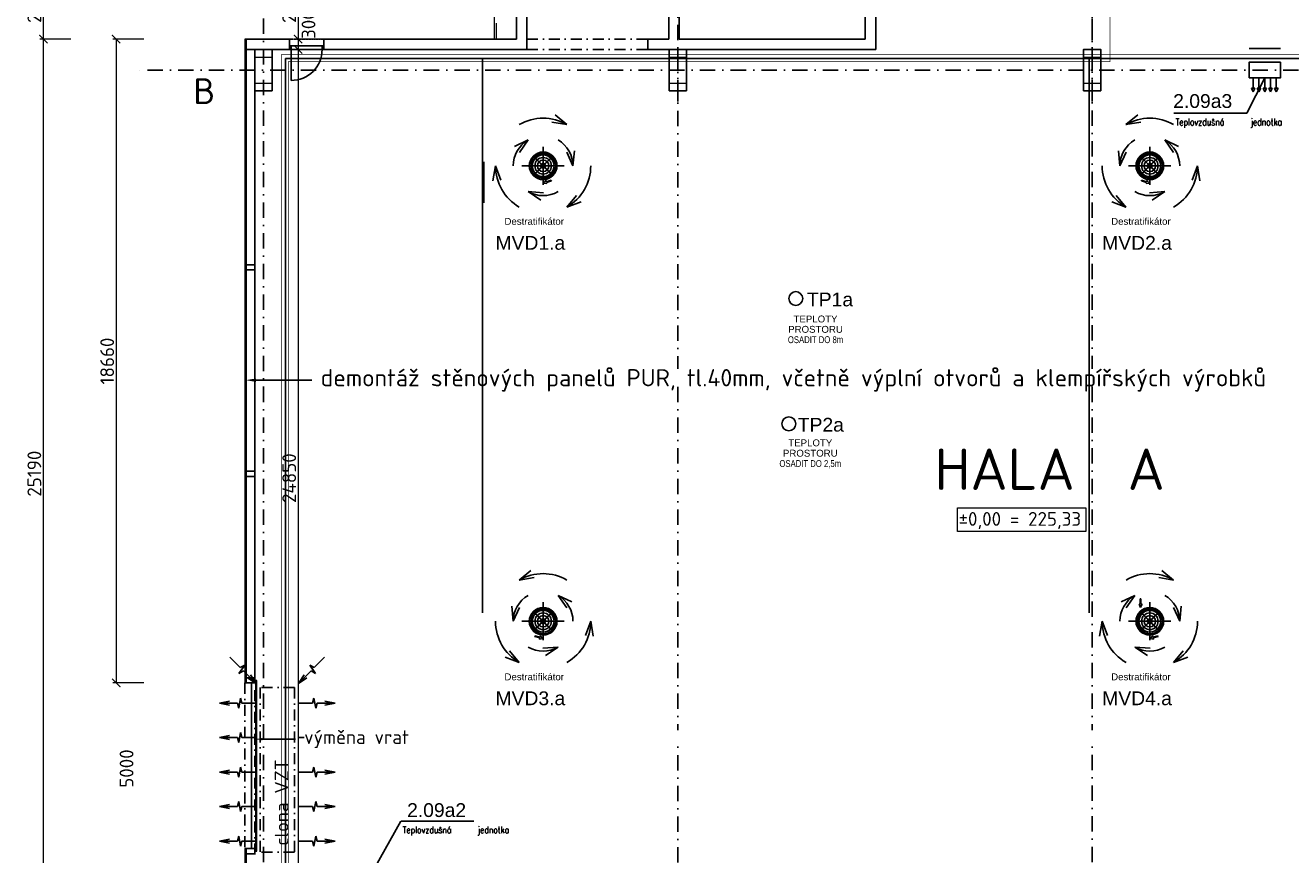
# Model space of a CAD drawing. Header units: millimetres. Extents: x -29085 to 3627694, y -159961 to 2281735.
# Tile 69 of 229: x 207032 to 243678, y 94944 to 118983. Entities that reach past the tile are written whole.
import ezdxf
from ezdxf import colors
from ezdxf.entities.mleader import LeaderData, LeaderLine
from ezdxf.enums import TextEntityAlignment as Align
from ezdxf.math import Vec2, Vec3

# ---------------------------------------------------------------- set-up
doc = ezdxf.new("R2010")
doc.units = ezdxf.units.MM
for name, pattern in [('DASHDOT', [25.4, 12.7, -6.35, 0, -6.35]), ('PLNA', [1, 1, 0]), ('ČERCHOVANÁ', [25.4, 12.7, -6.35, 0, -6.35])]:
    doc.linetypes.add(name, pattern=pattern)
doc.layers.add('NWT_UT_PRIV', color=1, linetype='Continuous')
doc.layers.add('Přístroje MaR', color=1, linetype='Continuous')
doc.styles.add('A99_kota', font='isocpeur.ttf', dxfattribs={"height": 2})
doc.styles.add('A99_popis', font='isocpeur.ttf')
doc.styles.add('ad_popis 100', font='isocpeur.ttf', dxfattribs={"height": 200})
doc.styles.add('PITSIMP8', font='pitsimp8')
doc.styles.add('ROMANS', font='romans.shx', dxfattribs={"width": 0.8})
doc.styles.get("Standard").update_dxf_attribs({"font": 'arial.ttf'})
doc.dimstyles.new('A99_kota_200 new', dxfattribs={"dimscale": 200, "dimtxt": 2, "dimasz": 1.2, "dimexe": 0.5, "dimexo": 1.5, "dimgap": 0.3, "dimtad": 1, "dimdec": 0, "dimzin": 3, "dimdsep": 46, "dimtxsty": 'A99_kota', "dimblk": 'ARCHTICK', "dimcen": 2.5, "dimazin": 2, "dimtfac": 0.75, "dimtdec": 0, "dimtmove": 2, "dimatfit": 0, "dimfxl": 4, "dimfxlon": 1, "dimtolj": 1, "dimtzin": 0, "dimlwd": 5, "dimlwe": 5, "dimarcsym": 0})

# ---------------------------------------------------------------- blocks, each defined once
blk = doc.blocks.new('_ArchTick')
at = {"color": 0, "linetype": 'ByBlock', "const_width": 0.15}
blk.add_lwpolyline([(-0.5, -0.5), (0.5, 0.5)], dxfattribs=at)
blk = doc.blocks.new('*D2382')
at = {"color": 0, "lineweight": 5}
for p, q in [((208354, 120633), (207454, 120633)), ((207554, 120633), (207554, 118583)), ((208354, 118583), (207454, 118583))]:
    blk.add_line(p, q, dxfattribs=at)
at = {"layer": 'Defpoints', "color": 0}
for p in [(219379, 120633), (207554, 118583), (213279, 118583)]:
    blk.add_point(p, dxfattribs=at)
at = {"color": 0, "lineweight": 5, "xscale": 240, "yscale": 240, "zscale": 240}
for p, rotation in [((207554, 120633), 90), ((207554, 118583), 270)]:
    blk.add_blockref('_ArchTick', p, dxfattribs=dict(at, rotation=rotation))
at = {"color": 0, "insert": (207294, 119608), "char_height": 400, "attachment_point": 5, "rotation": 90, "style": 'A99_kota'}
blk.add_mtext('\\A1;2050', dxfattribs=at)
blk = doc.blocks.new('*D2381')
at = {"color": 0, "lineweight": 5}
for p, q in [((208354, 118583), (207454, 118583)), ((207554, 118583), (207554, 93393)), ((208354, 93393), (207454, 93393))]:
    blk.add_line(p, q, dxfattribs=at)
at = {"layer": 'Defpoints', "color": 0}
for p in [(213279, 118583), (207554, 93393), (213389, 93393)]:
    blk.add_point(p, dxfattribs=at)
at = {"color": 0, "lineweight": 5, "xscale": 240, "yscale": 240, "zscale": 240}
for p, rotation in [((207554, 118583), 90), ((207554, 93393), 270)]:
    blk.add_blockref('_ArchTick', p, dxfattribs=dict(at, rotation=rotation))
at = {"color": 0, "insert": (207294, 105988), "char_height": 400, "attachment_point": 5, "rotation": 90, "style": 'A99_kota'}
blk.add_mtext('\\A1;25190', dxfattribs=at)
blk = doc.blocks.new('*D2363')
at = {"color": 0, "lineweight": 5}
for p, q in [((215734, 120633), (214834, 120633)), ((214934, 120633), (214934, 118583)), ((215734, 118583), (214834, 118583))]:
    blk.add_line(p, q, dxfattribs=at)
at = {"layer": 'Defpoints', "color": 0}
for p in [(218242, 120633), (214934, 118583), (218807, 118583)]:
    blk.add_point(p, dxfattribs=at)
at = {"color": 0, "lineweight": 5, "xscale": 240, "yscale": 240, "zscale": 240}
for p, rotation in [((214934, 120633), 90), ((214934, 118583), 270)]:
    blk.add_blockref('_ArchTick', p, dxfattribs=dict(at, rotation=rotation))
at = {"color": 0, "insert": (214674, 119608), "char_height": 400, "attachment_point": 5, "rotation": 90, "style": 'A99_kota'}
blk.add_mtext('\\A1;2050', dxfattribs=at)
blk = doc.blocks.new('*D2362')
at = {"color": 0, "lineweight": 5}
for p, q in [((214934, 118283), (214934, 93433)), ((215234, 118283), (215034, 118283)), ((215234, 93433), (215034, 93433))]:
    blk.add_line(p, q, dxfattribs=at)
at = {"layer": 'Defpoints', "color": 0}
for p in [(214934, 118283), (214934, 93433), (214934, 93433)]:
    blk.add_point(p, dxfattribs=at)
at = {"color": 0, "lineweight": 5, "xscale": 240, "yscale": 240, "zscale": 240}
for p, rotation in [((214934, 118283), 90), ((214934, 93433), 270)]:
    blk.add_blockref('_ArchTick', p, dxfattribs=dict(at, rotation=rotation))
at = {"color": 0, "insert": (214674, 105858), "char_height": 400, "attachment_point": 5, "rotation": 90, "style": 'A99_kota'}
blk.add_mtext('\\A1;24850', dxfattribs=at)
blk = doc.blocks.new('*D2361')
at = {"color": 0, "lineweight": 5}
for p, q in [((210463, 118583), (209563, 118583)), ((209663, 118583), (209663, 99923)), ((210463, 99923), (209563, 99923))]:
    blk.add_line(p, q, dxfattribs=at)
at = {"layer": 'Defpoints', "color": 0}
for p in [(213279, 118583), (209663, 99923), (213389, 99923)]:
    blk.add_point(p, dxfattribs=at)
at = {"color": 0, "lineweight": 5, "xscale": 240, "yscale": 240, "zscale": 240}
for p, rotation in [((209663, 118583), 90), ((209663, 99923), 270)]:
    blk.add_blockref('_ArchTick', p, dxfattribs=dict(at, rotation=rotation))
at = {"color": 0, "insert": (209403, 109253), "char_height": 400, "attachment_point": 5, "rotation": 90, "style": 'A99_kota'}
blk.add_mtext('\\A1;18660', dxfattribs=at)
blk = doc.blocks.new('*D2321')
at = {"color": 0, "linetype": 'Continuous', "lineweight": 5}
for p, q in [((214934, 118583), (214934, 118283)), ((215234, 118583), (215034, 118583)), ((215234, 118283), (215034, 118283))]:
    blk.add_line(p, q, dxfattribs=at)
at = {"layer": 'Defpoints', "color": 0}
for p in [(214934, 118583), (214934, 118283), (214934, 118283)]:
    blk.add_point(p, dxfattribs=at)
at = {"color": 0, "lineweight": 5, "xscale": 240, "yscale": 240, "zscale": 240}
for p, rotation in [((214934, 118583), 90), ((214934, 118283), 270)]:
    blk.add_blockref('_ArchTick', p, dxfattribs=dict(at, rotation=rotation))
at = {"color": 0, "lineweight": 5, "insert": (215234, 119003), "char_height": 400, "attachment_point": 5, "rotation": 90, "style": 'A99_kota'}
blk.add_mtext('\\A1;300', dxfattribs=at)
blk = doc.blocks.new('2dluk097')
at = {"color": 0, "linetype": 'ByBlock'}
for p, q in [((-0.05, 0.5), (-0.05, -0.1)), ((-0.05, 0.5), (0.05, 0.5)), ((0.05, 0.5), (0.05, -0.1))]:
    blk.add_line(p, q, dxfattribs=at)
for p, q in [((-0.05, -0.1), (-0.23, -0.1)), ((0, -0.5), (-0.23, -0.1)), ((0, -0.5), (0.23, -0.1)), ((0.05, -0.1), (0.23, -0.1))]:
    blk.add_line(p, q)
for points in [[(-0.05, 0.5), (0.05, 0.5), (-0.05, -0.1), (0.05, -0.1)], [(-0.23, -0.1), (0, -0.5), (0.05, -0.1), (-0.05, -0.1)], [(-0.05, -0.1), (0.23, -0.1), (0, -0.5), (-0.05, -0.1)]]:
    blk.add_solid(points)
at = {"linetype": 'ByBlock', "style": 'PITSIMP8', "flags": 9}
for tag, p in [('VOLUMENSTROM', (-0.06, 0.04)), ('DRUCK/-STUFE', (-0.06, 0.02)), ('BEZEICHNUNG', (-0.06, 0.18)), ('RAUM/GRUPPE', (-0.06, 0.16)), ('POS.NR.G-LV', (-0.06, 0.14)), ('ANSCHLUSS', (-0.06, 0)), ('FABRIKAT', (-0.06, 0.12)), ('KENNUNG', (-0.06, 0.08)), ('LEISTUNG', (-0.06, 0.06)), ('TYP', (-0.06, 0.1)), ('SPANNUNG/FREQUENZ', (-0.06, -0.12)), ('TEMPERATUR', (-0.06, -0.06)), ('SCHUTZART', (-0.06, -0.1)), ('GROESSE', (-0.06, -0.02)), ('DREHZAHL', (-0.06, -0.08)), ('GEWICHT', (-0.06, -0.14)), ('DN', (-0.06, -0.04)), ('FREI', (-0.06, -0.16)), ('FREI', (-0.06, -0.18)), ('FREI', (-0.06, -0.2))]:
    blk.add_attdef(tag, text='', height=0.01, dxfattribs=at).set_placement(p, align=Align.MIDDLE)

msp = doc.modelspace()

# ---------------------------------------------------------------- linework, layer by layer
at = {"color": 251, "linetype": 'DASHDOT', "ltscale": 35}
for p, q in [((213929, 123624), (213929, 89198.3)), ((237929, 123624), (237929, 89198.3)), ((225929, 118283.3), (225929, 89198.3)), ((401278.6, 117683.3), (210329, 117683.3))]:
    msp.add_line(p, q, dxfattribs=at)
at = {"color": 251}
for p, q in [((221259, 118583.3), (221259, 120633.3)), ((221559, 118583.3), (221559, 120633.3)), ((225669, 120633.3), (225669, 118583.3)), ((231359, 118583.3), (231359, 120633.3)), ((231659, 118283.3), (231659, 120633.3)), ((214679, 118583.3), (213389, 118583.3)), ((214679, 118283.3), (214679, 118583.3)), ((214679, 118383.3), (215679, 118383.3)), ((214729, 118283.3), (214729, 118383.3)), ((215629, 118283.3), (215629, 118383.3)), ((221259, 118583.3), (215679, 118583.3)), ((215679, 118283.3), (215679, 118583.3)), ((221259, 118633.3), (221259, 118583.3)), ((221559, 118583.3), (221559, 118283.3)), ((225669, 118583.3), (225059, 118583.3)), ((225059, 118583.3), (225059, 118283.3)), ((231359, 118583.3), (225969, 118583.3)), ((214679, 118283.3), (213429, 118283.3)), ((214679, 118283.3), (215679, 118283.3)), ((214729, 118283.3), (214729, 117383.3)), ((221559, 118283.3), (215679, 118283.3)), ((221559, 118283.3), (219379, 118283.3)), ((231659, 118283.3), (225059, 118283.3)), ((213679, 117083.3), (213679, 112043.3)), ((213679, 111893.3), (213679, 106058.3)), ((213679, 100073.3), (213679, 105908.3)), ((212958.8, 100665), (213257.6, 100366.3)), ((213218.4, 100198.7), (213388.7, 100442)), ((213257.6, 100366.3), (213388.7, 100442)), ((215439.5, 100198.7), (215269.2, 100442)), ((215400.3, 100366.3), (215269.2, 100442)), ((215699.1, 100665), (215400.3, 100366.3)), ((213349.5, 100274.4), (213218.4, 100198.7)), ((213349.5, 100274.4), (213717.2, 99906.7)), ((213717.2, 99906.7), (213469, 100072.1)), ((213717.2, 99906.7), (213551.8, 100154.9)), ((215308.4, 100274.4), (214940.7, 99906.7)), ((214940.7, 99906.7), (215106.1, 100154.9)), ((214940.7, 99906.7), (215188.9, 100072.1)), ((215308.4, 100274.4), (215439.5, 100198.7)), ((213679, 99923.3), (213389, 99923.3)), ((213579, 95123.3), (213579, 99923.3))]:
    msp.add_line(p, q, dxfattribs=at)
at = {"color": 251, "lineweight": 20}
for p, q in [((213389, 118583.3), (213389, 99923.3)), ((213429, 118583.3), (213429, 99923.3)), ((213679, 99923.3), (213389, 99923.3)), ((213389, 95123.3), (213389, 93393.3)), ((213679, 95123.3), (213389, 95123.3)), ((213429, 95123.3), (213429, 93433.3))]:
    msp.add_line(p, q, dxfattribs=at)
at = {"color": 251, "linetype": 'ČERCHOVANÁ'}
msp.add_line((214679, 118583.3), (215679, 118583.3), dxfattribs=at)
at = {"color": 251, "linetype": 'ČERCHOVANÁ', "ltscale": 25}
for p, q in [((221559, 118583.3), (225059, 118583.3)), ((221559, 118283.3), (225059, 118283.3)), ((213389, 99923.3), (213389, 95123.3)), ((213679, 94953.3), (213679, 99923.3)), ((214829, 99788.3), (213829, 99788.3)), ((213829, 99788.3), (213829, 95018.3)), ((214829, 99788.3), (214829, 95018.3)), ((214829, 95018.3), (213829, 95018.3))]:
    msp.add_line(p, q, dxfattribs=at)
at = {"color": 251, "ltscale": 0.5}
for p, q in [((212656.5, 99338.3), (212949, 99396.8)), ((213176.5, 99338.3), (212656.5, 99338.3)), ((212656.5, 99338.3), (212949, 99279.8)), ((213176.5, 99338.3), (213215.7, 99192)), ((213215.7, 99192), (213267.2, 99484.5)), ((213306.4, 99338.3), (213267.2, 99484.5)), ((213729, 99338.3), (213306.4, 99338.3)), ((214929, 99338.3), (215351.5, 99338.3)), ((215351.5, 99338.3), (215390.7, 99484.5)), ((215442.2, 99192), (215390.7, 99484.5)), ((215481.4, 99338.3), (215442.2, 99192)), ((215481.4, 99338.3), (216001.5, 99338.3)), ((216001.5, 99338.3), (215709, 99396.8)), ((216001.5, 99338.3), (215709, 99279.8)), ((212656.5, 98338.3), (212949, 98396.8)), ((213176.5, 98338.3), (212656.5, 98338.3)), ((212656.5, 98338.3), (212949, 98279.8)), ((213176.5, 98338.3), (213215.7, 98192)), ((213215.7, 98192), (213267.2, 98484.5)), ((213306.4, 98338.3), (213267.2, 98484.5)), ((213729, 98338.3), (213306.4, 98338.3)), ((214929, 98338.3), (215351.5, 98338.3)), ((215351.5, 98338.3), (215390.7, 98484.5)), ((215442.2, 98192), (215390.7, 98484.5)), ((215481.4, 98338.3), (215442.2, 98192)), ((215481.4, 98338.3), (216001.5, 98338.3)), ((216001.5, 98338.3), (215709, 98396.8)), ((216001.5, 98338.3), (215709, 98279.8)), ((213215.7, 97192), (213267.2, 97484.5)), ((213306.4, 97338.3), (213267.2, 97484.5)), ((215351.5, 97338.3), (215390.7, 97484.5)), ((215442.2, 97192), (215390.7, 97484.5)), ((212656.5, 97338.3), (212949, 97396.8)), ((213176.5, 97338.3), (212656.5, 97338.3)), ((212656.5, 97338.3), (212949, 97279.8)), ((213176.5, 97338.3), (213215.7, 97192)), ((213729, 97338.3), (213306.4, 97338.3)), ((214929, 97338.3), (215351.5, 97338.3)), ((215481.4, 97338.3), (215442.2, 97192)), ((215481.4, 97338.3), (216001.5, 97338.3)), ((216001.5, 97338.3), (215709, 97396.8)), ((216001.5, 97338.3), (215709, 97279.8)), ((212656.5, 96338.3), (212949, 96396.8)), ((213176.5, 96338.3), (213215.7, 96484.5)), ((213215.7, 96484.5), (213267.2, 96192)), ((215442.2, 96484.5), (215390.7, 96192)), ((215481.4, 96338.3), (215442.2, 96484.5)), ((216001.5, 96338.3), (215709, 96396.8)), ((213176.5, 96338.3), (212656.5, 96338.3)), ((212656.5, 96338.3), (212949, 96279.8)), ((213306.4, 96338.3), (213267.2, 96192)), ((213729, 96338.3), (213306.4, 96338.3)), ((214929, 96338.3), (215351.5, 96338.3)), ((215351.5, 96338.3), (215390.7, 96192)), ((215481.4, 96338.3), (216001.5, 96338.3)), ((216001.5, 96338.3), (215709, 96279.8)), ((212656.5, 95338.3), (212949, 95396.8)), ((213176.5, 95338.3), (212656.5, 95338.3)), ((212656.5, 95338.3), (212949, 95279.8)), ((213176.5, 95338.3), (213215.7, 95484.5)), ((213215.7, 95484.5), (213267.2, 95192)), ((213306.4, 95338.3), (213267.2, 95192)), ((213729, 95338.3), (213306.4, 95338.3)), ((214929, 95338.3), (215351.5, 95338.3)), ((215351.5, 95338.3), (215390.7, 95192)), ((215442.2, 95484.5), (215390.7, 95192)), ((215481.4, 95338.3), (215442.2, 95484.5)), ((215481.4, 95338.3), (216001.5, 95338.3)), ((216001.5, 95338.3), (215709, 95396.8)), ((216001.5, 95338.3), (215709, 95279.8))]:
    msp.add_line(p, q, dxfattribs=at)
at = {"color": 251, "linetype": 'DASHDOT', "ltscale": 35}
for points in [[(225929, 116773.3), (225929, 178660.8)], [(237929, 116773.3), (237929, 178660.8)]]:
    msp.add_lwpolyline(points, dxfattribs=at)
at = {"color": 251, "lineweight": 9}
for points in [[(220624.5, 118583.3), (220624.5, 120633.3)], [(220674.5, 118583.3), (220674.5, 119043.3)]]:
    msp.add_lwpolyline(points, dxfattribs=at)
at = {"color": 251}
msp.add_lwpolyline([(225969, 120633.3), (225969, 118583.3)], dxfattribs=at)
at = {"color": 251, "linetype": 'Continuous', "ltscale": 2}
for points in [[(214179, 117083.3), (213679, 117083.3), (213679, 118283.3), (214179, 118283.3)], [(226179, 117083.3), (225679, 117083.3), (225679, 118283.3), (226179, 118283.3)], [(238179, 117083.3), (237679, 117083.3), (237679, 118283.3), (238179, 118283.3)]]:
    msp.add_lwpolyline(points, close=True, dxfattribs=at)
at = {"color": 251, "linetype": 'Continuous', "lineweight": 20, "ltscale": 2}
for points in [[(214179, 118283.3), (213679, 118283.3), (213679, 118063.3), (214179, 118063.3)], [(226179, 118283.3), (225679, 118283.3), (225679, 118063.3), (226179, 118063.3)], [(238179, 118283.3), (237679, 118283.3), (237679, 118063.3), (238179, 118063.3)], [(214179, 117083.3), (213679, 117083.3), (213679, 117303.3), (214179, 117303.3)], [(226179, 117083.3), (225679, 117083.3), (225679, 117303.3), (226179, 117303.3)], [(238179, 117083.3), (237679, 117083.3), (237679, 117303.3), (238179, 117303.3)]]:
    msp.add_lwpolyline(points, close=True, dxfattribs=at)
at = {"color": 251, "ltscale": 2}
for points in [[(213429, 111893.3), (213679, 111893.3), (213679, 112043.3), (213429, 112043.3)], [(213429, 105908.3), (213679, 105908.3), (213679, 106058.3), (213429, 106058.3)], [(213429, 100073.3), (213679, 100073.3), (213679, 99923.3), (213429, 99923.3)], [(213429, 95123.3), (213679, 95123.3), (213679, 94973.3), (213429, 94973.3)]]:
    msp.add_lwpolyline(points, close=True, dxfattribs=at)
at = {"color": 251, "lineweight": 9}
msp.add_lwpolyline([(234029, 104993.3), (237749, 104993.3), (237749, 104308.3), (234029, 104308.3)], close=True, dxfattribs=at)
at = {"color": 251}
msp.add_arc((214729, 118283.3), 900, 270, 0, dxfattribs=at)
at = {"layer": 'Přístroje MaR'}
for p, q in [((219160.3, 118018.9), (214565.3, 118018.9)), ((290953.5, 118018.9), (219160.3, 118018.9)), ((222718.2, 116104.9), (222285.1, 116178.7)), ((222718.2, 116104.9), (222285.1, 116178.7)), ((222718.2, 116104.9), (222380.1, 116385.4)), ((222718.2, 116104.9), (222380.1, 116385.4)), ((238908.7, 116104.9), (239246.8, 116385.4)), ((238908.7, 116104.9), (239246.8, 116385.4)), ((238908.7, 116104.9), (239341.8, 116178.7)), ((238908.7, 116104.9), (239341.8, 116178.7)), ((221596.1, 115659.1), (221199.1, 115471.1)), ((221596.1, 115659.1), (221199.1, 115471.1)), ((221596.1, 115659.1), (221346.3, 115297.7)), ((221596.1, 115659.1), (221346.3, 115297.7)), ((240030.8, 115659.1), (240280.6, 115297.7)), ((240030.8, 115659.1), (240427.8, 115471.1)), ((240030.8, 115659.1), (240427.8, 115471.1)), ((240030.8, 115659.1), (240280.6, 115297.7)), ((222310.2, 115186.4), (222296.7, 115172.9)), ((222893.2, 114910.3), (222711, 115310)), ((222893.2, 114910.3), (222711, 115310)), ((222893.2, 114910.3), (222935.3, 115347.5)), ((222893.2, 114910.3), (222935.3, 115347.5)), ((238733.7, 114910.3), (238691.6, 115347.5)), ((238733.7, 114910.3), (238691.6, 115347.5)), ((238733.7, 114910.3), (238915.9, 115310)), ((238733.7, 114910.3), (238915.9, 115310)), ((220649, 114910.3), (220575.1, 114477.2)), ((220649, 114910.3), (220575.1, 114477.2)), ((220649, 114910.3), (220801.6, 114498.3)), ((220649, 114910.3), (220801.6, 114498.3)), ((240977.9, 114910.3), (240825.3, 114498.3)), ((240977.9, 114910.3), (240825.3, 114498.3)), ((240977.9, 114910.3), (241051.8, 114477.2)), ((240977.9, 114910.3), (241051.8, 114477.2)), ((221596.5, 114161.2), (222034.6, 114128.9)), ((221596.5, 114161.2), (221959.7, 113914.2)), ((221596.5, 114161.2), (221959.7, 113914.2)), ((221596.5, 114161.2), (222034.6, 114128.9)), ((222718.2, 113715.6), (222998.7, 114053.7)), ((222718.2, 113715.6), (222998.7, 114053.7)), ((238908.7, 113715.6), (238628.2, 114053.7)), ((238908.7, 113715.6), (238628.2, 114053.7)), ((240030.4, 114161.2), (239592.3, 114128.9)), ((240030.4, 114161.2), (239592.3, 114128.9)), ((240030.4, 114161.2), (239667.2, 113914.2)), ((240030.4, 114161.2), (239667.2, 113914.2)), ((222718.2, 113715.6), (223130.1, 113868.2)), ((222718.2, 113715.6), (223130.1, 113868.2)), ((238908.7, 113715.6), (238496.8, 113868.2)), ((238908.7, 113715.6), (238496.8, 113868.2)), ((221338.7, 102904.9), (221676.8, 103185.4)), ((221338.7, 102904.9), (221676.8, 103185.4)), ((221338.7, 102904.9), (221771.8, 102978.7)), ((221338.7, 102904.9), (221771.8, 102978.7)), ((240288.2, 102904.9), (239855.1, 102978.7)), ((240288.2, 102904.9), (239855.1, 102978.7)), ((240288.2, 102904.9), (239950.1, 103185.4)), ((240288.2, 102904.9), (239950.1, 103185.4)), ((222460.8, 102459.1), (222710.6, 102097.7)), ((222460.8, 102459.1), (222857.8, 102271.1)), ((222460.8, 102459.1), (222857.8, 102271.1)), ((222460.8, 102459.1), (222710.6, 102097.7)), ((239166.1, 102459.1), (238769.1, 102271.1)), ((239166.1, 102459.1), (238769.1, 102271.1)), ((239166.1, 102459.1), (238916.3, 102097.7)), ((239166.1, 102459.1), (238916.3, 102097.7)), ((221163.7, 101710.3), (221121.6, 102147.5)), ((221163.7, 101710.3), (221121.6, 102147.5)), ((221163.7, 101710.3), (221345.9, 102110)), ((221163.7, 101710.3), (221345.9, 102110)), ((239880.2, 101986.4), (239866.7, 101972.9)), ((240463.2, 101710.3), (240281, 102110)), ((240463.2, 101710.3), (240281, 102110)), ((240463.2, 101710.3), (240505.3, 102147.5)), ((240463.2, 101710.3), (240505.3, 102147.5)), ((223407.9, 101710.3), (223255.3, 101298.3)), ((223407.9, 101710.3), (223255.3, 101298.3)), ((223407.9, 101710.3), (223481.8, 101277.2)), ((223407.9, 101710.3), (223481.8, 101277.2)), ((238219, 101710.3), (238145.1, 101277.2)), ((238219, 101710.3), (238145.1, 101277.2)), ((238219, 101710.3), (238371.6, 101298.3)), ((238219, 101710.3), (238371.6, 101298.3)), ((221338.7, 100515.6), (221058.2, 100853.7)), ((221338.7, 100515.6), (221058.2, 100853.7)), ((222460.4, 100961.2), (222022.3, 100928.9)), ((222460.4, 100961.2), (222022.3, 100928.9)), ((222460.4, 100961.2), (222097.2, 100714.2)), ((222460.4, 100961.2), (222097.2, 100714.2)), ((239166.5, 100961.2), (239604.6, 100928.9)), ((239166.5, 100961.2), (239529.7, 100714.2)), ((239166.5, 100961.2), (239529.7, 100714.2)), ((239166.5, 100961.2), (239604.6, 100928.9)), ((240288.2, 100515.6), (240568.7, 100853.7)), ((240288.2, 100515.6), (240568.7, 100853.7)), ((221338.7, 100515.6), (220926.8, 100668.2)), ((221338.7, 100515.6), (220926.8, 100668.2)), ((240288.2, 100515.6), (240700.1, 100668.2)), ((240288.2, 100515.6), (240700.1, 100668.2))]:
    msp.add_line(p, q, dxfattribs=at)
at = {"layer": 'Přístroje MaR', "ltscale": 10}
for p, q in [((222028.5, 114358.3), (222028.5, 115462.3)), ((239598.5, 114358.3), (239598.5, 115462.3)), ((221415.5, 114910.3), (222641.5, 114910.3)), ((238985.5, 114910.3), (240211.5, 114910.3)), ((222028.5, 101158.3), (222028.5, 102262.3)), ((239598.5, 101158.3), (239598.5, 102262.3)), ((221415.5, 101710.3), (222641.5, 101710.3)), ((238985.5, 101710.3), (240211.5, 101710.3))]:
    msp.add_line(p, q, dxfattribs=at)
at = {"layer": 'Přístroje MaR', "linetype": 'ByBlock'}
for p, q in [((221745, 115184.7), (221976.1, 114953.6)), ((221977.6, 114955.4), (221746.7, 115186.3)), ((221752.3, 115192), (221765.8, 115178.5)), ((221985.1, 114962.6), (221754.1, 115193.7)), ((221765.8, 115178.5), (221983.3, 114961.1)), ((222302.8, 115193.7), (222071.8, 114962.6)), ((222073.6, 114961.1), (222304.5, 115192)), ((222296.7, 115172.9), (222079.3, 114955.4)), ((222080.8, 114953.6), (222311.9, 115184.7)), ((239315, 115184.7), (239546.1, 114953.6)), ((239547.6, 114955.4), (239316.7, 115186.3)), ((239322.3, 115192), (239335.8, 115178.5)), ((239555.1, 114962.6), (239324.1, 115193.7)), ((239335.8, 115178.5), (239553.3, 114961.1)), ((239872.8, 115193.7), (239641.8, 114962.6)), ((239643.6, 114961.1), (239874.5, 115192)), ((239866.7, 115172.9), (239649.3, 114955.4)), ((239650.8, 114953.6), (239881.9, 115184.7)), ((221976.1, 114866.9), (221745, 114635.9)), ((221983.3, 114859.4), (221752.4, 114628.5)), ((221754.1, 114626.8), (221985.1, 114857.9)), ((221760.2, 114647.6), (221977.6, 114865.1)), ((222052.5, 114868.7), (222004.5, 114868.7)), ((222008.5, 114868.7), (222008.5, 114847.9)), ((222008.5, 114847.9), (222024.5, 114847.9)), ((222024.5, 114847.9), (222024.5, 114868.7)), ((222032.5, 114868.7), (222032.5, 114847.9)), ((222032.5, 114847.9), (222048.5, 114847.9)), ((222048.5, 114847.9), (222048.5, 114868.7)), ((222071.8, 114857.9), (222302.8, 114626.8)), ((222291.1, 114642), (222073.6, 114859.4)), ((222079.3, 114865.1), (222310.2, 114634.2)), ((222311.9, 114635.9), (222080.8, 114866.9)), ((239546.1, 114866.9), (239315, 114635.9)), ((239553.3, 114859.4), (239322.4, 114628.5)), ((239324.1, 114626.8), (239555.1, 114857.9)), ((239330.2, 114647.6), (239547.6, 114865.1)), ((239622.5, 114868.7), (239574.5, 114868.7)), ((239578.5, 114868.7), (239578.5, 114847.9)), ((239578.5, 114847.9), (239594.5, 114847.9)), ((239594.5, 114847.9), (239594.5, 114868.7)), ((239602.5, 114868.7), (239602.5, 114847.9)), ((239602.5, 114847.9), (239618.5, 114847.9)), ((239618.5, 114847.9), (239618.5, 114868.7)), ((239641.8, 114857.9), (239872.8, 114626.8)), ((239861.1, 114642), (239643.6, 114859.4)), ((239649.3, 114865.1), (239880.2, 114634.2)), ((239881.9, 114635.9), (239650.8, 114866.9)), ((221746.7, 114634.1), (221760.2, 114647.6)), ((222304.6, 114628.5), (222291.1, 114642)), ((239316.7, 114634.1), (239330.2, 114647.6)), ((239874.6, 114628.5), (239861.1, 114642)), ((221745, 101984.7), (221976.1, 101753.6)), ((221977.6, 101755.4), (221746.7, 101986.3)), ((221752.3, 101992), (221765.8, 101978.5)), ((221985.1, 101762.6), (221754.1, 101993.7)), ((221765.8, 101978.5), (221983.3, 101761.1)), ((222302.8, 101993.7), (222071.8, 101762.6)), ((222073.6, 101761.1), (222304.5, 101992)), ((222296.7, 101972.9), (222079.3, 101755.4)), ((222080.8, 101753.6), (222311.9, 101984.7)), ((239315, 101984.7), (239546.1, 101753.6)), ((239547.6, 101755.4), (239316.7, 101986.3)), ((239322.3, 101992), (239335.8, 101978.5)), ((239555.1, 101762.6), (239324.1, 101993.7)), ((239335.8, 101978.5), (239553.3, 101761.1)), ((239872.8, 101993.7), (239641.8, 101762.6)), ((239643.6, 101761.1), (239874.5, 101992)), ((239866.7, 101972.9), (239649.3, 101755.4)), ((239650.8, 101753.6), (239881.9, 101984.7)), ((221976.1, 101666.9), (221745, 101435.9)), ((221983.3, 101659.4), (221752.4, 101428.5)), ((221754.1, 101426.8), (221985.1, 101657.9)), ((221760.2, 101447.6), (221977.6, 101665.1)), ((222052.5, 101668.7), (222004.5, 101668.7)), ((222008.5, 101668.7), (222008.5, 101647.9)), ((222008.5, 101647.9), (222024.5, 101647.9)), ((222024.5, 101647.9), (222024.5, 101668.7)), ((222032.5, 101668.7), (222032.5, 101647.9)), ((222032.5, 101647.9), (222048.5, 101647.9)), ((222048.5, 101647.9), (222048.5, 101668.7)), ((222071.8, 101657.9), (222302.8, 101426.8)), ((222291.1, 101442), (222073.6, 101659.4)), ((222079.3, 101665.1), (222310.2, 101434.2)), ((222311.9, 101435.9), (222080.8, 101666.9)), ((239546.1, 101666.9), (239315, 101435.9)), ((239553.3, 101659.4), (239322.4, 101428.5)), ((239324.1, 101426.8), (239555.1, 101657.9)), ((239330.2, 101447.6), (239547.6, 101665.1)), ((239622.5, 101668.7), (239574.5, 101668.7)), ((239578.5, 101668.7), (239578.5, 101647.9)), ((239578.5, 101647.9), (239594.5, 101647.9)), ((239594.5, 101647.9), (239594.5, 101668.7)), ((239602.5, 101668.7), (239602.5, 101647.9)), ((239602.5, 101647.9), (239618.5, 101647.9)), ((239618.5, 101647.9), (239618.5, 101668.7)), ((239641.8, 101657.9), (239872.8, 101426.8)), ((239861.1, 101442), (239643.6, 101659.4)), ((239649.3, 101665.1), (239880.2, 101434.2)), ((239881.9, 101435.9), (239650.8, 101666.9)), ((221746.7, 101434.1), (221760.2, 101447.6)), ((222304.6, 101428.5), (222291.1, 101442)), ((239316.7, 101434.1), (239330.2, 101447.6)), ((239874.6, 101428.5), (239861.1, 101442))]:
    msp.add_line(p, q, dxfattribs=at)
at = {"layer": 'Přístroje MaR', "linetype": 'PLNA', "ltscale": 2}
msp.add_line((220313.9, 115025.9), (220313.9, 113833.4), dxfattribs=at)
at = {"layer": 'Přístroje MaR'}
for points in [[(242475, 118309.3), (243379, 118309.3)], [(243379, 117909.3), (243379, 117457.3), (242475, 117457.3)], [(242475, 117457.3), (242475, 117909.3), (243379, 117909.3)], [(242408.5, 116433.5), (242927, 117457.3)], [(242592.7, 117457.3), (242592.7, 117157.3)], [(242759.8, 117457.3), (242759.8, 117157.3)], [(242927, 117457.3), (242927, 117157.3)], [(242927, 117457.3), (242927, 117157.3)], [(243094.1, 117457.3), (243094.1, 117157.3)], [(243261.2, 117457.3), (243261.2, 117157.3)], [(242642.7, 117157.3), (242542.7, 117157.3)], [(242592.7, 117057.3), (242542.7, 117157.3)], [(242592.7, 117057.3), (242642.7, 117157.3)], [(242809.8, 117157.3), (242709.8, 117157.3)], [(242759.8, 117057.3), (242709.8, 117157.3)], [(242759.8, 117057.3), (242809.8, 117157.3)], [(242977, 117157.3), (242877, 117157.3)], [(242927, 117057.3), (242877, 117157.3)], [(242977, 117157.3), (242877, 117157.3)], [(242927, 117057.3), (242877, 117157.3)], [(242927, 117057.3), (242977, 117157.3)], [(242927, 117057.3), (242977, 117157.3)], [(243144.1, 117157.3), (243044.1, 117157.3)], [(243094.1, 117057.3), (243044.1, 117157.3)], [(243094.1, 117057.3), (243144.1, 117157.3)], [(243311.2, 117157.3), (243211.2, 117157.3)], [(243261.2, 117057.3), (243211.2, 117157.3)], [(243261.2, 117057.3), (243311.2, 117157.3)], [(217909.3, 95916.4), (217131, 94535.3)]]:
    msp.add_lwpolyline(points, dxfattribs=at)
at = {"layer": 'Přístroje MaR', "const_width": 47.4}
for points in [[(240293.5, 116433.5), (242408.5, 116433.5)], [(217909.3, 95916.4), (220024.4, 95916.4)]]:
    msp.add_lwpolyline(points, dxfattribs=at)
at = {"layer": 'Přístroje MaR'}
for centre, radius in [((222028.9, 114910.3), 400.5), ((222033.8, 114910.3), 360.6), ((222028.9, 114910.3), 314.5), ((222028.9, 114910.3), 239.5), ((222028.9, 114910.3), 164.5), ((222298.5, 115180.3), 3.6), ((222298.5, 115180.3), 3.6), ((239598.9, 114910.3), 400.5), ((239603.8, 114910.3), 360.6), ((239598.9, 114910.3), 314.5), ((239598.9, 114910.3), 239.5), ((239598.9, 114910.3), 164.5), ((222028.5, 114910.3), 68), ((239598.5, 114910.3), 68), ((229344.9, 111062.6, 93378), 200), ((229145.4, 107431.1, 93378), 200), ((222028.9, 101710.3), 400.5), ((222033.8, 101710.3), 360.6), ((222028.9, 101710.3), 314.5), ((222028.9, 101710.3), 239.5), ((239598.9, 101710.3), 400.5), ((239603.8, 101710.3), 360.6), ((239598.9, 101710.3), 314.5), ((239598.9, 101710.3), 239.5), ((239868.5, 101980.3), 3.6), ((239868.5, 101980.3), 3.6), ((222028.9, 101710.3), 164.5), ((222028.5, 101710.3), 68), ((239598.9, 101710.3), 164.5), ((239598.5, 101710.3), 68)]:
    msp.add_circle(centre, radius, dxfattribs=at)
at = {"layer": 'Přístroje MaR', "linetype": 'ByBlock'}
for centre in [(221758.4, 115180.3), (221758.4, 115180.3), (239328.4, 115180.3), (239328.4, 115180.3), (221758.4, 114640.2), (221758.4, 114640.2), (222298.5, 114640.2), (222298.5, 114640.2), (239328.4, 114640.2), (239328.4, 114640.2), (221758.4, 101980.3), (221758.4, 101980.3), (239328.4, 101980.3), (239328.4, 101980.3), (221758.4, 101440.2), (221758.4, 101440.2), (239328.4, 101440.2), (239328.4, 101440.2), (239868.5, 101440.2), (239868.5, 101440.2)]:
    msp.add_circle(centre, 3.6, dxfattribs=at)
at = {"layer": 'Přístroje MaR'}
for centre, radius, start, end in [((222028.5, 114910.3), 1379.4, 60, 120), ((222028.5, 114910.3), 1379.4, 60, 120), ((239598.5, 114910.3), 1379.4, 60, 120), ((239598.5, 114910.3), 1379.4, 60, 120), ((222028.5, 114910.3), 864.7, 120, 180), ((222028.5, 114910.3), 864.7, 120, 180), ((222028.5, 114910.3), 864.7, 0, 60), ((222028.5, 114910.3), 864.7, 0, 60), ((239598.5, 114910.3), 864.7, 120, 180), ((239598.5, 114910.3), 864.7, 120, 180), ((239598.5, 114910.3), 864.7, 0, 60), ((239598.5, 114910.3), 864.7, 0, 60), ((222102.2, 114984), 268.4, 44.14607, 45.85391), ((222290.2, 115179.4), 1.2, 315, 135), ((222102.2, 114984), 270, 44.15113, 45.84887), ((222297.6, 115172), 1.2, 315, 135), ((222307.4, 115189.2), 6.4, 315, 135), ((222307.4, 115189.2), 4, 315.26984, 135.26984), ((239672.2, 114984), 268.4, 44.14607, 45.85391), ((239860.2, 115179.4), 1.2, 315, 135), ((239672.2, 114984), 270, 44.15113, 45.84887), ((222028.5, 114910.3), 1379.4, 180, 240), ((222028.5, 114910.3), 1379.4, 180, 240), ((222028.5, 114910.3), 1379.4, 300, 0), ((222028.5, 114910.3), 1379.4, 300, 0), ((239598.5, 114910.3), 1379.4, 180, 240), ((239598.5, 114910.3), 1379.4, 180, 240), ((239598.5, 114910.3), 1379.4, 300, 0), ((239598.5, 114910.3), 1379.4, 300, 0), ((222028.5, 114910.3), 864.7, 240, 300), ((222028.5, 114910.3), 864.7, 240, 300), ((239598.5, 114910.3), 864.7, 240, 300), ((239598.5, 114910.3), 864.7, 240, 300), ((222028.5, 101710.3), 1379.4, 60, 120), ((222028.5, 101710.3), 1379.4, 60, 120), ((239598.5, 101710.3), 1379.4, 60, 120), ((239598.5, 101710.3), 1379.4, 60, 120), ((222028.5, 101710.3), 864.7, 120, 180), ((222028.5, 101710.3), 864.7, 120, 180), ((222028.5, 101710.3), 864.7, 0, 60), ((222028.5, 101710.3), 864.7, 0, 60), ((239598.5, 101710.3), 864.7, 120, 180), ((239598.5, 101710.3), 864.7, 120, 180), ((239598.5, 101710.3), 864.7, 0, 60), ((239598.5, 101710.3), 864.7, 0, 60), ((222102.2, 101784), 268.4, 44.14607, 45.85391), ((222290.2, 101979.4), 1.2, 315, 135), ((222102.2, 101784), 270, 44.15113, 45.84887), ((239672.2, 101784), 268.4, 44.14607, 45.85391), ((239860.2, 101979.4), 1.2, 315, 135), ((239672.2, 101784), 270, 44.15113, 45.84887), ((239867.6, 101972), 1.2, 315, 135), ((239877.4, 101989.2), 6.4, 315, 135), ((239877.4, 101989.2), 4, 315.26984, 135.26984), ((222028.5, 101710.3), 1379.4, 180, 240), ((222028.5, 101710.3), 1379.4, 180, 240), ((222028.5, 101710.3), 1379.4, 300, 0), ((222028.5, 101710.3), 1379.4, 300, 0), ((239598.5, 101710.3), 1379.4, 180, 240), ((239598.5, 101710.3), 1379.4, 180, 240), ((239598.5, 101710.3), 1379.4, 300, 0), ((239598.5, 101710.3), 1379.4, 300, 0), ((222028.5, 101710.3), 864.7, 240, 300), ((222028.5, 101710.3), 864.7, 240, 300), ((239598.5, 101710.3), 864.7, 240, 300), ((239598.5, 101710.3), 864.7, 240, 300)]:
    msp.add_arc(centre, radius, start, end, dxfattribs=at)
at = {"layer": 'Přístroje MaR', "linetype": 'ByBlock'}
for centre, radius, start, end in [((221749.5, 115189.2), 6.4, 44.99999, 224.99999), ((221749.5, 115189.2), 4, 45.26984, 225.26984), ((221759.3, 115172), 1.2, 44.99999, 224.99999), ((221954.7, 114984), 270, 134.15113, 135.84886), ((221954.7, 114984), 268.4, 134.14607, 135.85391), ((221766.7, 115179.4), 1.2, 44.99999, 224.99999), ((239319.5, 115189.2), 6.4, 44.99999, 224.99999), ((239319.5, 115189.2), 4, 45.26984, 225.26984), ((239329.3, 115172), 1.2, 44.99999, 224.99999), ((239524.7, 114984), 270, 134.15113, 135.84886), ((239524.7, 114984), 268.4, 134.14607, 135.85391), ((239336.7, 115179.4), 1.2, 44.99999, 224.99999), ((222028.5, 114910.3), 48, 300.00015, 180), ((222028.5, 114910.3), 48, 180, 240.00015), ((239598.5, 114910.3), 48, 300.00015, 180), ((239598.5, 114910.3), 48, 180, 240.00015), ((221749.5, 114631.3), 6.4, 135, 315), ((221749.5, 114631.3), 4, 135.26984, 315.26984), ((221759.3, 114648.5), 1.2, 135, 315), ((221954.7, 114836.5), 270, 224.15113, 225.84887), ((221954.7, 114836.5), 268.4, 224.14607, 225.85391), ((221766.7, 114641.1), 1.2, 135, 315), ((222102.2, 114836.5), 268.4, 314.14607, 315.85391), ((222290.2, 114641.1), 1.2, 225, 45), ((222102.2, 114836.5), 270, 314.15113, 315.84886), ((222297.6, 114648.5), 1.2, 225, 45), ((222307.4, 114631.3), 6.4, 225, 45), ((222307.4, 114631.3), 4, 225.26984, 45.26984), ((239319.5, 114631.3), 6.4, 135, 315), ((239319.5, 114631.3), 4, 135.26984, 315.26984), ((239329.3, 114648.5), 1.2, 135, 315), ((239524.7, 114836.5), 270, 224.15113, 225.84887), ((239524.7, 114836.5), 268.4, 224.14607, 225.85391), ((239336.7, 114641.1), 1.2, 135, 315), ((239672.2, 114836.5), 268.4, 314.14607, 315.85391), ((239860.2, 114641.1), 1.2, 225, 45), ((239672.2, 114836.5), 270, 314.15113, 315.84886), ((221749.5, 101989.2), 6.4, 44.99999, 224.99999), ((221749.5, 101989.2), 4, 45.26984, 225.26984), ((221759.3, 101972), 1.2, 44.99999, 224.99999), ((221954.7, 101784), 270, 134.15113, 135.84886), ((221954.7, 101784), 268.4, 134.14607, 135.85391), ((221766.7, 101979.4), 1.2, 44.99999, 224.99999), ((239319.5, 101989.2), 6.4, 44.99999, 224.99999), ((239319.5, 101989.2), 4, 45.26984, 225.26984), ((239329.3, 101972), 1.2, 44.99999, 224.99999), ((239524.7, 101784), 270, 134.15113, 135.84886), ((239524.7, 101784), 268.4, 134.14607, 135.85391), ((239336.7, 101979.4), 1.2, 44.99999, 224.99999), ((222028.5, 101710.3), 48, 300.00015, 180), ((222028.5, 101710.3), 48, 180, 240.00015), ((239598.5, 101710.3), 48, 300.00015, 180), ((239598.5, 101710.3), 48, 180, 240.00015), ((221749.5, 101431.3), 6.4, 135, 315), ((221749.5, 101431.3), 4, 135.26984, 315.26984), ((221759.3, 101448.5), 1.2, 135, 315), ((221954.7, 101636.5), 270, 224.15113, 225.84887), ((221954.7, 101636.5), 268.4, 224.14607, 225.85391), ((221766.7, 101441.1), 1.2, 135, 315), ((222102.2, 101636.5), 268.4, 314.14607, 315.85391), ((222290.2, 101441.1), 1.2, 225, 45), ((222102.2, 101636.5), 270, 314.15113, 315.84886), ((239319.5, 101431.3), 6.4, 135, 315), ((239319.5, 101431.3), 4, 135.26984, 315.26984), ((239329.3, 101448.5), 1.2, 135, 315), ((239524.7, 101636.5), 270, 224.15113, 225.84887), ((239524.7, 101636.5), 268.4, 224.14607, 225.85391), ((239336.7, 101441.1), 1.2, 135, 315), ((239672.2, 101636.5), 268.4, 314.14607, 315.85391), ((239860.2, 101441.1), 1.2, 225, 45), ((239672.2, 101636.5), 270, 314.15113, 315.84886), ((239867.6, 101448.5), 1.2, 225, 45), ((239877.4, 101431.3), 6.4, 225, 45), ((239877.4, 101431.3), 4, 225.26984, 45.26984)]:
    msp.add_arc(centre, radius, start, end, dxfattribs=at)

# ---------------------------------------------------------------- block references
at = {"layer": 'Přístroje MaR', "yscale": 250, "zscale": 160}
for p, xscale, rotation in [((222148.3, 114445.2), 200, 286.5002035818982), ((239478.6, 114445.2), -200, 73.49979641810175), ((221908.6, 101245.2), -200, 73.49979641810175), ((239718.3, 101245.2), 200, 286.5002035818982)]:
    msp.add_blockref('2dluk097', p, dxfattribs=dict(at, xscale=xscale, rotation=rotation))
at = {"layer": 'Přístroje MaR', "xscale": -200, "yscale": 250, "zscale": 160}
msp.add_blockref('2dluk097', (239332.8, 102234), dxfattribs=at)

# ---------------------------------------------------------------- texts
at = {"color": 251, "lineweight": 9, "ltscale": 5, "style": 'ad_popis 100'}
msp.add_text('HALA  A', height=1200, dxfattribs=at).set_placement((233364, 105518.3))
at = {"color": 251, "style": 'A99_kota'}
msp.add_text('±0,00 = 225,33', height=400, dxfattribs=at).set_placement((234060.6, 104476.1))
for s, p in [('5000', (210164, 97440.8)), ('clona VZT', (214656.5, 96455.8))]:
    msp.add_text(s, height=400, rotation=90, dxfattribs=at).set_placement(p, align=Align.CENTER)
at = {"color": 251, "lineweight": 0, "insert": (211895.5, 117448.3), "char_height": 750, "attachment_point": 1, "style": 'ad_popis 100', "bg_fill": 3, "box_fill_scale": 1, "bg_fill_color": 256, "bg_fill_transparency": 0}
msp.add_mtext_dynamic_manual_height_columns('B', width=832.5, gutter_width=1000, heights=[0], dxfattribs=at)
at = {"layer": 'Přístroje MaR'}
for s, height, p in [('2.09a3', 400, (241129.9, 116587.2, 93378)), ('Destratifikátor', 200, (221770.5, 113199.7, 31126)), ('Destratifikátor', 200, (239340.5, 113199.7, 31126)), ('MVD1.a', 400, (221659.1, 112477.7, 93378)), ('MVD2.a', 400, (239229.1, 112477.7, 93378)), ('TP1a', 400, (230337.4, 110837.1, 93378)), ('TEPLOTY', 200, (229917.1, 110371, 31126)), ('PROSTORU', 200, (229917.1, 110071, 31126)), ('TP2a', 400, (230071, 107205.6, 93378)), ('PROSTORU', 200, (229765.6, 106481.3, 31126)), ('TEPLOTY', 200, (229765.6, 106781.3, 31126)), ('Destratifikátor', 200, (221770.5, 99999.7, 31126)), ('Destratifikátor', 200, (239340.5, 99999.7, 31126)), ('MVD3.a', 400, (221659.1, 99277.7, 93378)), ('MVD4.a', 400, (239229.1, 99277.7, 93378)), ('2.09a2', 400, (218943.5, 96037.2, 93378))]:
    msp.add_text(s, height=height, dxfattribs=at).set_placement(p, align=Align.CENTER)
at = {"layer": 'Přístroje MaR', "width": 0.8}
for s, p in [('OSADIT DO 8m', (229917.1, 109771, 31126)), ('OSADIT DO 2,5m', (229765.6, 106181.3, 31126))]:
    msp.add_text(s, height=200, dxfattribs=at).set_placement(p, align=Align.CENTER)
at = {"layer": 'Přístroje MaR'}
note = msp.add_mtext_dynamic_manual_height_columns('Teplovzdušná jednotka ', width=2162.508, gutter_width=12.5, heights=[457, 0], dxfattribs=dict(at, insert=(240341.8, 116282.3), char_height=200, attachment_point=1, style='ROMANS'))
note = msp.add_mtext_dynamic_manual_height_columns('Teplovzdušná jednotka ', width=2162.508, gutter_width=12.5, heights=[457, 0], dxfattribs=dict(at, insert=(217957.7, 95765.3), char_height=200, attachment_point=1, style='ROMANS'))

# ---------------------------------------------------------------- dimensions: what is measured, and where the dimension line sits
at = {"color": 251}
for base, p1, p2, picture, middle in [((207554.5, 118583.3), (219379, 120633.3), (213279, 118583.3), '*D2382', (207294.5, 119608.3)), ((214934, 118583.3), (218241.6, 120633.3), (218807.1, 118583.3), '*D2363', (214674, 119608.3)), ((214934, 93433.3), (214934, 118283.3), (214934, 93433.3), '*D2362', (214674, 105858.3))]:
    dim = msp.add_linear_dim(base=base, p1=p1, p2=p2, angle=90, dimstyle='A99_kota_200 new', override={"dimscale": 1, "dimtix": 1, "dimtofl": 1, "dimtmove": 1, "dimatfit": 1}, dxfattribs=at)
    dim.commit()
    dim.dimension.update_dxf_attribs({"geometry": picture, "text_midpoint": middle})
at = {"color": 251, "linetype": 'Continuous', "lineweight": 5}
dim = msp.add_linear_dim(base=(214934, 118283.3), p1=(214934, 118583.3), p2=(214934, 118283.3), angle=90, dimstyle='A99_kota_200 new', override={"dimscale": 1, "dimtix": 0, "dimtofl": 1, "dimtmove": 2, "dimatfit": 0}, dxfattribs=at)
dim.commit()
dim.dimension.update_dxf_attribs({"geometry": '*D2321', "text_midpoint": (215234, 119003.3), "dimtype": 160})

# ---------------------------------------------------------------- next in the draw order: dimensions: what is measured, and where the dimension line sits
at = {"color": 251}
for base, p2, picture, middle in [((207554.5, 93393.3), (213389, 93393.3), '*D2381', (207294.5, 105988.3)), ((209662.8, 99923.3), (213389, 99923.3), '*D2361', (209402.8, 109253.3))]:
    dim = msp.add_linear_dim(base=base, p1=(213279, 118583.3), p2=p2, angle=90, dimstyle='A99_kota_200 new', override={"dimscale": 1, "dimtix": 1, "dimtofl": 1, "dimtmove": 1, "dimatfit": 1}, dxfattribs=at)
    dim.commit()
    dim.dimension.update_dxf_attribs({"geometry": picture, "text_midpoint": middle})

# ---------------------------------------------------------------- next in the draw order: leaders
at = {"color": 251, "lineweight": 9}
ml = msp.add_multileader_mtext('Standard', dxfattribs=at)
ml.set_content('\\A1;{\\C256;výměna vrat}', color=1, style='A99_popis')
ml.set_leader_properties(color=256, linetype='ByLayer', lineweight=-1)
ml.build(insert=Vec2(0, 0))
ml.multileader.update_dxf_attribs({"dogleg_length": 1, "arrow_head_size": 200, "scale": 200})
ctx = ml.context
ctx.base_point, ctx.scale, ctx.char_height, ctx.arrow_head_size, ctx.landing_gap_size, ctx.plane_origin = Vec3(214859, 98293.3), 200, 400, 200, 250, Vec3(217664, 89257.5)
notes = []
notes.append((ctx, [(0, (1, 1, 0), (214214, 98293.3), (1, 0), 645, [(0, [(213694, 98293.3)], 0, [])])]))
ctx.mtext.insert, ctx.mtext.width, ctx.mtext.defined_height, ctx.mtext.flow_direction = Vec3(215109, 98553.3), 3255, 1693.3, 5
ctx.mtext.has_bg_fill, ctx.mtext.bg_color, ctx.mtext.bg_scale_factor, ctx.mtext.bg_transparency, ctx.mtext.use_window_bg_color = 1, -1073741824, 1, 0, 1
for ctx, leaders in notes:
    for number, flags, end, landing, length, lines in leaders:
        leader = LeaderData()
        leader.index, (leader.has_last_leader_line, leader.has_dogleg_vector, leader.attachment_direction) = number, flags
        leader.last_leader_point, leader.dogleg_vector, leader.dogleg_length = Vec3(end), Vec3(landing), length
        for number, points, colour, breaks in lines:
            line = LeaderLine()
            line.index, line.vertices, line.color, line.breaks = number, Vec3.list(points), colors.encode_raw_color(colour), breaks
            leader.lines.append(line)
        ctx.leaders.append(leader)

# ---------------------------------------------------------------- next in the draw order: linework, layer by layer
at = {"color": 251, "lineweight": 20}
msp.add_lwpolyline([(213694, 99995.8), (213694, 95048.3), (213734, 95048.3), (213734, 99995.8)], close=True, dxfattribs=at)

# ---------------------------------------------------------------- next in the draw order: leaders
at = {"color": 251, "lineweight": 9}
ml = msp.add_multileader_mtext('Standard', dxfattribs=at)
ml.set_content('\\A1;{\\C256;demontáž stěnových panelů PUR, tl.40mm, včetně výplní otvorů a klempířských výrobků}', color=1, style='A99_popis')
ml.set_leader_properties(color=256, linetype='ByLayer', lineweight=-1)
ml.build(insert=Vec2(0, 0))
ml.multileader.update_dxf_attribs({"dogleg_length": 1, "arrow_head_size": 300, "scale": 200})
ctx = ml.context
ctx.base_point, ctx.scale, ctx.char_height, ctx.arrow_head_size, ctx.landing_gap_size, ctx.plane_origin = Vec3(215334, 108693.3), 200, 500, 300, 250, Vec3(228554, 101837.2)
notes = []
notes.append((ctx, [(0, (1, 1, 0), (214749, 108693.3), (1, 0), 585, [(0, [(213414, 108698.3)], 0, [])])]))
ctx.mtext.insert, ctx.mtext.width, ctx.mtext.flow_direction = Vec3(215584, 109018.3), 15225, 5
ctx.mtext.has_bg_fill, ctx.mtext.bg_color, ctx.mtext.bg_scale_factor, ctx.mtext.bg_transparency, ctx.mtext.use_window_bg_color = 1, -1073741824, 1, 0, 1
for ctx, leaders in notes:
    for number, flags, end, landing, length, lines in leaders:
        leader = LeaderData()
        leader.index, (leader.has_last_leader_line, leader.has_dogleg_vector, leader.attachment_direction) = number, flags
        leader.last_leader_point, leader.dogleg_vector, leader.dogleg_length = Vec3(end), Vec3(landing), length
        for number, points, colour, breaks in lines:
            line = LeaderLine()
            line.index, line.vertices, line.color, line.breaks = number, Vec3.list(points), colors.encode_raw_color(colour), breaks
            leader.lines.append(line)
        ctx.leaders.append(leader)

# ---------------------------------------------------------------- next in the draw order: linework, layer by layer
at = {"layer": 'NWT_UT_PRIV', "color": 251, "const_width": 20}
for points in [[(268446.5, 94187.8), (214645.3, 94187.8), (214645.3, 117929.9), (238443.2, 117929.9), (238443.2, 121433.3), (280595.8, 121433.3)], [(268446.5, 94041.8), (217723.2, 94041.8), (214447.1, 94041.8), (214447.1, 118133.1), (344858, 118133.1)]]:
    msp.add_lwpolyline(points, dxfattribs=at)
at = {"layer": 'Přístroje MaR'}
for p, q in [((214565.3, 118018.9), (214565.3, 94118.6)), ((220269, 118018.9), (220269, 101958.6)), ((237839, 118018.9), (237839, 101958.6))]:
    msp.add_line(p, q, dxfattribs=at)

doc.saveas('drawing.dxf')
